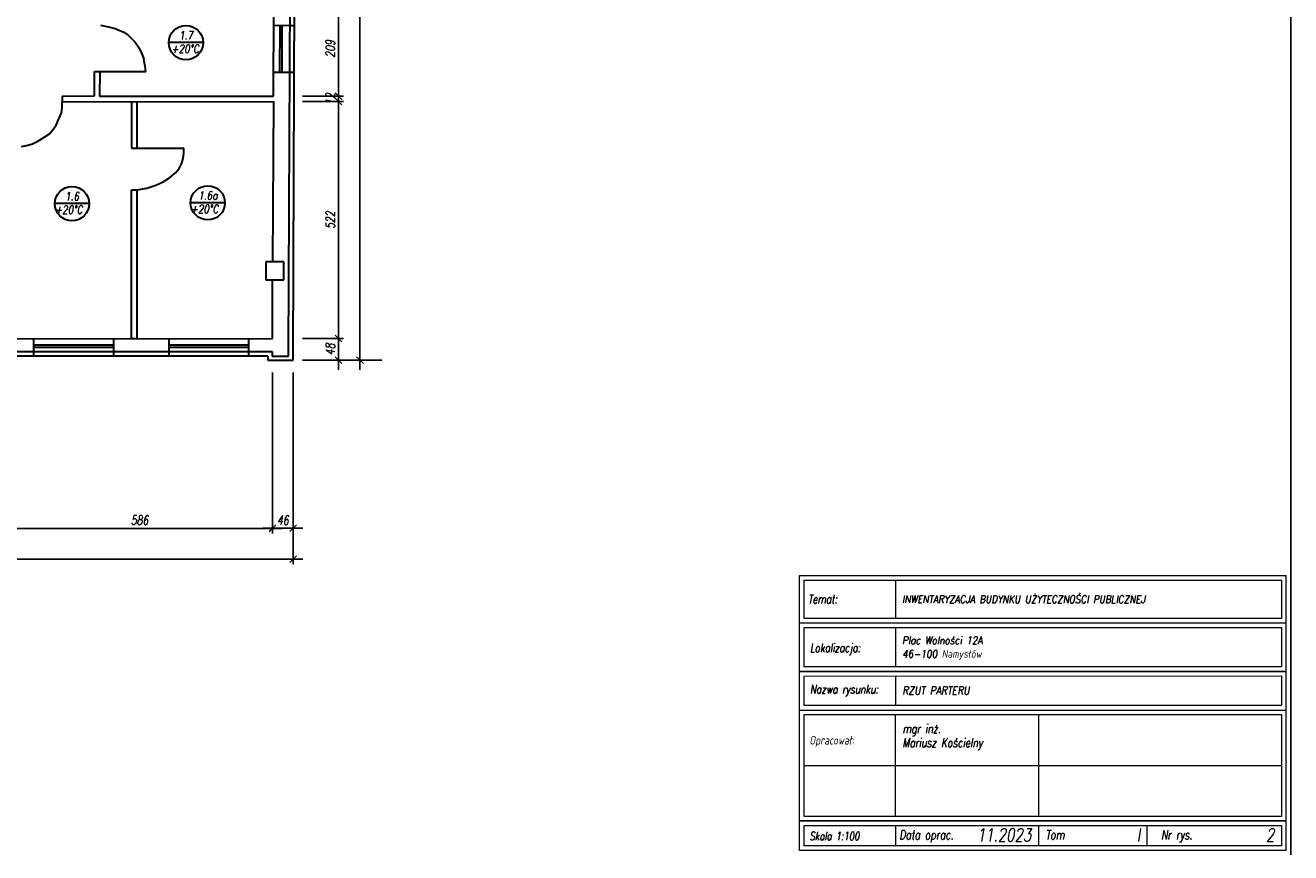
# Model space of a CAD drawing. Header units: inches. Extents: x 1464 to 9264, y -7670 to 9130.
# Tile 21 of 27: x 6476 to 9264, y 735 to 2558. Entities that reach past the tile are written whole.
import ezdxf
from ezdxf.enums import TextEntityAlignment as Align

# ---------------------------------------------------------------- set-up
doc = ezdxf.new("R2010")
doc.units = ezdxf.units.IN
doc.header["$MEASUREMENT"] = 0
for name, color, linetype, lineweight in [('BUDOWLANKA', 50, 'Continuous', 30), ('koncepcja opis', 130, 'Continuous', 13), ('opisy', 130, 'Continuous', 9)]:
    doc.layers.add(name, color=color, linetype=linetype, lineweight=lineweight)
doc.layers.add('RAMKA', color=3, linetype='Continuous')
doc.layers.add('wymiar', color=130, linetype='Continuous')
doc.styles.add('100-K-S', font='simplex.shx', dxfattribs={"width": 0.8, "oblique": 10, "height": 20})
doc.styles.add('standard 100', font='simplex.shx', dxfattribs={"width": 0.75, "oblique": 10, "height": 20})
doc.styles.add('standard 50', font='simplex.shx', dxfattribs={"width": 0.75, "oblique": 10, "height": 10})
doc.styles.add('standard 500', font='simplex.shx', dxfattribs={"width": 0.75, "oblique": 10, "height": 1})
doc.dimstyles.new('1 100', dxfattribs={"dimscale": 2, "dimtxt": 20, "dimasz": 0.9, "dimexe": 10, "dimexo": 35, "dimgap": 4, "dimtad": 1, "dimdec": 0, "dimrnd": 0.5, "dimtxsty": 'standard 100', "dimblk": 'zasieczka', "dimcen": 2.5, "dimdle": 25, "dimse1": 1, "dimse2": 1, "dimclrd": 256, "dimclre": 5, "dimclrt": 256, "dimadec": 5, "dimazin": 3, "dimtfac": 1, "dimtdec": 0, "dimtix": 1, "dimtmove": 0, "dimatfit": 3, "dimldrblk": 'CLOSEDBLANK', "dimfxl": 1, "dimlwd": -1, "dimlwe": 18, "dimarcsym": 0})

# ---------------------------------------------------------------- blocks, each defined once
blk = doc.blocks.new('zasieczka')
at = {"linetype": 'Continuous'}
for p, q in [((12, 0), (-12, 0)), ((4.1, 4.1), (-4.1, -4.1)), ((0, 6.2), (0, -6.2))]:
    blk.add_line(p, q, dxfattribs=at)
blk = doc.blocks.new('*D929')
at = {"layer": 'Defpoints', "color": 0}
for p in [(3121.4, 457), (3707.2, 458.1), (3707.2, 265.5)]:
    blk.add_point(p, dxfattribs=at)
at = {"layer": 'wymiar'}
blk.add_line((3123.2, 265.5), (3705.4, 265.5), dxfattribs=at)
at = {"layer": 'wymiar', "xscale": 1.799999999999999, "yscale": 1.799999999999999, "zscale": 1.799999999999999, "rotation": 180}
blk.add_blockref('zasieczka', (3121.4, 265.5), dxfattribs=at)
at = {"layer": 'wymiar', "xscale": 1.799999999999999, "yscale": 1.799999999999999, "zscale": 1.799999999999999}
blk.add_blockref('zasieczka', (3707.2, 265.5), dxfattribs=at)
at = {"layer": 'wymiar', "insert": (3414.3, 283.5), "char_height": 20, "attachment_point": 5, "style": 'standard 100'}
blk.add_mtext('586', dxfattribs=at)
blk = doc.blocks.new('_ClosedBlank')
at = {"color": 0, "linetype": 'ByBlock', "lineweight": -2}
for p, q in [((-1, 0.2), (0, 0)), ((-1, 0.2), (-1, -0.2)), ((0, 0), (-1, -0.2))]:
    blk.add_line(p, q, dxfattribs=at)
blk = doc.blocks.new('*D930')
at = {"layer": 'Defpoints', "color": 0}
for p in [(3707.2, 458.1), (3752.7, 410.3), (3752.7, 265.5)]:
    blk.add_point(p, dxfattribs=at)
at = {"layer": 'wymiar'}
blk.add_line((3709, 265.5), (3750.9, 265.5), dxfattribs=at)
at = {"layer": 'wymiar', "xscale": 1.799999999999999, "yscale": 1.799999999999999, "zscale": 1.799999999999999, "rotation": 180}
blk.add_blockref('zasieczka', (3707.2, 265.5), dxfattribs=at)
at = {"layer": 'wymiar', "xscale": 1.799999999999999, "yscale": 1.799999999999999, "zscale": 1.799999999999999}
blk.add_blockref('zasieczka', (3752.7, 265.5), dxfattribs=at)
at = {"layer": 'wymiar', "insert": (3729.9, 283.5), "char_height": 20, "attachment_point": 5, "style": 'standard 100'}
blk.add_mtext('46', dxfattribs=at)
blk = doc.blocks.new('*D931')
at = {"layer": 'Defpoints', "color": 0}
for p in [(-538.8, 372.9), (3752.7, 372.9), (-538.8, 197.5)]:
    blk.add_point(p, dxfattribs=at)
at = {"layer": 'wymiar'}
blk.add_line((3750.9, 197.5), (-537, 197.5), dxfattribs=at)
at = {"layer": 'wymiar', "xscale": 1.799999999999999, "yscale": 1.799999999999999, "zscale": 1.799999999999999, "rotation": 180}
blk.add_blockref('zasieczka', (-538.8, 197.5), dxfattribs=at)
at = {"layer": 'wymiar', "xscale": 1.799999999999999, "yscale": 1.799999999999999, "zscale": 1.799999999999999}
blk.add_blockref('zasieczka', (3752.7, 197.5), dxfattribs=at)
at = {"layer": 'wymiar', "insert": (1606.9, 215.5), "char_height": 20, "attachment_point": 5, "style": 'standard 100'}
blk.add_mtext('4292', dxfattribs=at)
blk = doc.blocks.new('*D950')
at = {"layer": 'Defpoints', "color": 0}
for p in [(3696.8, 1426.2), (3709.7, 1218), (3852.3, 1218)]:
    blk.add_point(p, dxfattribs=at)
at = {"layer": 'wymiar'}
blk.add_line((3852.3, 1424.4), (3852.3, 1219.8), dxfattribs=at)
at = {"layer": 'wymiar', "xscale": 1.799999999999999, "yscale": 1.799999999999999, "zscale": 1.799999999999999}
for p, rotation in [((3852.3, 1426.2), 90), ((3852.3, 1218), 270)]:
    blk.add_blockref('zasieczka', p, dxfattribs=dict(at, rotation=rotation))
at = {"layer": 'wymiar', "insert": (3834.3, 1322.1), "char_height": 20, "attachment_point": 5, "rotation": 90, "style": 'standard 100'}
blk.add_mtext('209', dxfattribs=at)
blk = doc.blocks.new('*D951')
at = {"layer": 'Defpoints', "color": 0}
for p in [(3709.1, 1205.8), (3709.7, 1218), (3852.3, 1205.8)]:
    blk.add_point(p, dxfattribs=at)
at = {"layer": 'wymiar'}
for p, q in [((3852.3, 1219.8), (3852.3, 1221.6)), ((3852.3, 1218), (3852.3, 1205.8)), ((3852.3, 1204), (3852.3, 1202.2))]:
    blk.add_line(p, q, dxfattribs=at)
at = {"layer": 'wymiar', "xscale": 1.799999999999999, "yscale": 1.799999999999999, "zscale": 1.799999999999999}
for p, rotation in [((3852.3, 1218), 270), ((3852.3, 1205.8), 90)]:
    blk.add_blockref('zasieczka', p, dxfattribs=dict(at, rotation=rotation))
at = {"layer": 'wymiar', "insert": (3834.3, 1211.9), "char_height": 20, "attachment_point": 5, "rotation": 90, "style": 'standard 100'}
blk.add_mtext('12', dxfattribs=at)
blk = doc.blocks.new('*D952')
at = {"layer": 'Defpoints', "color": 0}
for p in [(3709.1, 1205.8), (3707.2, 683.9), (3852.3, 683.9)]:
    blk.add_point(p, dxfattribs=at)
at = {"layer": 'wymiar'}
blk.add_line((3852.3, 1204), (3852.3, 685.7), dxfattribs=at)
at = {"layer": 'wymiar', "xscale": 1.799999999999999, "yscale": 1.799999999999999, "zscale": 1.799999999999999}
for p, rotation in [((3852.3, 1205.8), 90), ((3852.3, 683.9), 270)]:
    blk.add_blockref('zasieczka', p, dxfattribs=dict(at, rotation=rotation))
at = {"layer": 'wymiar', "insert": (3834.3, 944.8), "char_height": 20, "attachment_point": 5, "rotation": 90, "style": 'standard 100'}
blk.add_mtext('522', dxfattribs=at)
blk = doc.blocks.new('*D953')
at = {"layer": 'Defpoints', "color": 0}
for p in [(3707.2, 683.9), (3752.7, 636.1), (3852.3, 636.1)]:
    blk.add_point(p, dxfattribs=at)
at = {"layer": 'wymiar'}
blk.add_line((3852.3, 682.1), (3852.3, 637.9), dxfattribs=at)
at = {"layer": 'wymiar', "xscale": 1.799999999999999, "yscale": 1.799999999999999, "zscale": 1.799999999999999}
for p, rotation in [((3852.3, 683.9), 90), ((3852.3, 636.1), 270)]:
    blk.add_blockref('zasieczka', p, dxfattribs=dict(at, rotation=rotation))
at = {"layer": 'wymiar', "insert": (3834.3, 660), "char_height": 20, "attachment_point": 5, "rotation": 90, "style": 'standard 100'}
blk.add_mtext('48', dxfattribs=at)
blk = doc.blocks.new('*D935')
at = {"layer": 'Defpoints', "color": 0}
for p in [(3713, 2832.1), (3704.5, 636.1), (3899.9, 636.1)]:
    blk.add_point(p, dxfattribs=at)
at = {"layer": 'wymiar'}
blk.add_line((3899.9, 2830.3), (3899.9, 637.9), dxfattribs=at)
at = {"layer": 'wymiar', "xscale": 1.799999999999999, "yscale": 1.799999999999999, "zscale": 1.799999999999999}
for p, rotation in [((3899.9, 2832.1), 90), ((3899.9, 636.1), 270)]:
    blk.add_blockref('zasieczka', p, dxfattribs=dict(at, rotation=rotation))
at = {"layer": 'wymiar', "insert": (3881.9, 1734.1), "char_height": 20, "attachment_point": 5, "rotation": 90, "style": 'standard 100'}
blk.add_mtext('2196', dxfattribs=at)
blk = doc.blocks.new('A$C36685AB7')
at = {"layer": 'BUDOWLANKA'}
for p, q in [((5601.1, 11666.2), (5591.7, 9509.5)), ((5602.4, 9500.5), (5611.1, 11664.3)), ((5559.4, 10072.3), (5559.8, 10267)), ((5177.7, 10228.4), (5195.2, 10225.3)), ((5195.2, 10225.3), (5210.2, 10221.3)), ((5210.2, 10221.3), (5229.2, 10213.3)), ((5229.2, 10213.3), (5239.2, 10206.3)), ((5239.2, 10206.3), (5254.2, 10191.3)), ((5559.7, 10228.3), (5595.2, 10228.2)), ((5573.2, 10125.3), (5573.6, 10228.3)), ((5577.5, 10228.2), (5577.1, 10125.3)), ((5595.2, 10228.2), (5605.3, 10228.1)), ((5254.2, 10191.3), (5262.2, 10179.3)), ((5262.2, 10179.3), (5269.2, 10165.3)), ((5269.2, 10165.3), (5273.2, 10154.3)), ((5274.2, 10148.3), (5273.2, 10154.3)), ((5276.2, 10138.3), (5274.2, 10148.3)), ((5164.7, 10126.2), (5176.1, 10126.8)), ((5164.7, 10072.7), (5164.7, 10126.2)), ((5176.1, 10126.8), (5175.8, 10072.1)), ((5176.1, 10126.8), (5277.5, 10126.8)), ((5277.5, 10126.8), (5276.2, 10138.3)), ((5559.3, 10125.4), (5594.8, 10125.2)), ((5594.8, 10125.2), (5604.9, 10125.2)), ((5093.7, 10072.1), (5164.7, 10072.7)), ((5093.7, 10072.1), (5093.8, 10059.8)), ((5175.8, 10072.1), (5559.4, 10072.3)), ((5091.7, 10035.1), (5093.8, 10046.3)), ((5093.8, 10059.8), (5558.8, 10060.2)), ((5093.8, 10044.3), (5093.8, 10059.8)), ((5246.1, 10059.9), (5246.1, 9958.1)), ((5258.8, 9957.7), (5258.8, 10059.9)), ((5258.8, 10059.9), (5258.8, 10059.9)), ((5558.8, 10060.2), (5557.1, 9707.3)), ((5072.2, 9997.3), (5080.2, 10008.3)), ((5080.2, 10008.3), (5086.2, 10022.3)), ((5086.2, 10022.3), (5091.7, 10035.1)), ((5047.2, 9977.3), (5055.2, 9982.3)), ((5055.2, 9982.3), (5065.2, 9989.3)), ((5065.2, 9989.3), (5072.2, 9997.3)), ((5004.2, 9961.5), (5015.2, 9963.3)), ((5015.2, 9963.3), (5028.2, 9967.3)), ((5028.2, 9967.3), (5038.2, 9972.3)), ((5038.2, 9972.3), (5047.2, 9977.3)), ((5246.1, 9958.1), (5246.1, 9957.7)), ((5246.1, 9957.7), (5248.5, 9957.7)), ((5246.1, 9957.7), (5360.7, 9957.7)), ((5247.8, 9957.7), (5258.8, 9957.7)), ((5248.5, 9957.7), (5258.8, 9957.7)), ((5361.7, 9957.7), (5360.4, 9957.7)), ((5361.7, 9946.6), (5361.7, 9957.7)), ((5356.7, 9923.3), (5360.3, 9934.6)), ((5360.3, 9934.6), (5361.7, 9946.6)), ((5330.2, 9891.9), (5343.5, 9903.5)), ((5343.5, 9903.5), (5351.4, 9913)), ((5351.4, 9913), (5356.7, 9923.3)), ((5258.8, 9866.1), (5280.2, 9869.5)), ((5280.2, 9869.5), (5299.6, 9875.7)), ((5299.6, 9875.7), (5315.9, 9883.3)), ((5315.9, 9883.3), (5330.2, 9891.9)), ((5246.3, 9539.5), (5246.3, 9866.1)), ((5246.3, 9866.1), (5258.8, 9866.1)), ((5258.8, 9537.7), (5258.8, 9866.1)), ((5581.9, 9707.3), (5541.9, 9707.3)), ((5541.9, 9707.3), (5541.9, 9667.3)), ((5581.9, 9667.3), (5581.9, 9707.3)), ((5541.9, 9667.3), (5581.9, 9667.3)), ((5556.9, 9538.2), (5556.9, 9667.3)), ((4971.1, 9537.2), (5556.9, 9538.2)), ((5030.2, 9535.5), (5030.2, 9537.3)), ((5030.2, 9536), (5030.2, 9509.5)), ((5206.2, 9536), (5206.2, 9537.6)), ((5206.2, 9536), (5206.2, 9509.5)), ((5246.3, 9537.7), (5246.3, 9541.4)), ((5258.8, 9537.7), (5246.3, 9537.7)), ((5246.3, 9537.7), (5246.3, 9537.7)), ((5246.3, 9537.7), (5246.3, 9537.7)), ((5328.2, 9536.3), (5328.2, 9537.8)), ((5328.2, 9536.3), (5328.2, 9509.5)), ((5504.2, 9536.3), (5504.2, 9538.1)), ((5504.2, 9536.3), (5504.2, 9509.5)), ((4083.5, 9509.5), (5556.3, 9509.5)), ((5206.2, 9523.2), (5030.2, 9523.2)), ((5206.2, 9518.2), (5030.2, 9518.2)), ((5030.2, 9509.5), (5030.2, 9499.1)), ((5206.2, 9509.5), (5206.2, 9499.2)), ((5504.2, 9523.4), (5328.2, 9523.4)), ((5504.2, 9518.4), (5328.2, 9518.4)), ((5328.2, 9509.5), (5328.2, 9499.3)), ((5504.2, 9509.5), (5504.2, 9499.5)), ((5556.3, 9509.5), (5556.3, 9499.3)), ((5592.2, 9499.3), (5592.2, 9509.5)), ((5546.6, 9499.5), (4083.5, 9498.3)), ((5504.2, 9499.5), (5504.2, 9499.5)), ((5546.6, 9499.5), (5546.6, 9490.5)), ((5546.6, 9490.5), (5602.4, 9490.5)), ((5556.3, 9499.3), (5592.2, 9499.3)), ((5602.4, 9490.5), (5602.4, 9503.4)), ((5602.4, 9500.5), (5602.4, 9500.5)), ((5602.4, 9490.5), (5602.4, 9490.5))]:
    blk.add_line(p, q, dxfattribs=at)
at = {"layer": 'koncepcja opis', "lineweight": 13}
for p, q in [((6718.1, 9015.9), (7789.9, 9016)), ((6718.1, 8742.2), (6718.1, 9015.9)), ((6728.2, 9005.9), (7779.9, 9005.9)), ((6728.2, 8921.2), (6728.2, 9005.9)), ((6929.6, 9005.9), (6929.6, 8921.2)), ((7779.9, 9005.9), (7779.9, 8921.2)), ((7789.9, 8410.1), (7789.9, 9016)), ((7779.9, 8921.2), (6728.2, 8921.2)), ((6718.1, 8911.1), (7789.9, 8911.2)), ((7789.9, 8911.2), (6718.1, 8911.1)), ((6728.2, 8901.1), (7779.9, 8901.1)), ((6728.2, 8814.5), (6728.2, 8901.1)), ((6929.6, 8901.1), (6929.6, 8814.5)), ((7779.9, 8901.1), (7779.9, 8814.5)), ((7779.9, 8814.5), (6728.2, 8814.5)), ((6718.1, 8804.4), (7789.9, 8804.4)), ((7789.9, 8804.4), (6718.1, 8804.4)), ((6728.2, 8794.3), (7779.9, 8794.4)), ((6728.2, 8729.3), (6728.2, 8794.3)), ((6929.6, 8794.3), (6929.6, 8729.3)), ((7779.9, 8794.4), (7779.9, 8729.3)), ((6718.1, 8480.5), (6718.1, 8742.2)), ((7779.9, 8729.3), (6728.2, 8729.3)), ((6718.1, 8719.2), (7789.9, 8719.3)), ((6728.2, 8709.2), (7779.9, 8709.2)), ((6728.2, 8485), (6728.2, 8709.2)), ((6929.6, 8485), (6929.6, 8709.2)), ((7244.3, 8709.2), (7244.3, 8485)), ((7779.9, 8709.2), (7779.9, 8485.1)), ((6728.2, 8597.2), (7779.9, 8597.2)), ((6718.1, 8410.1), (6718.1, 8480.5)), ((7789.9, 8475), (6718.1, 8475)), ((6718.1, 8475), (7789.9, 8475)), ((7779.9, 8485.1), (6728.2, 8485)), ((6728.2, 8464.9), (7779.9, 8464.9)), ((6728.2, 8420.2), (6728.2, 8464.9)), ((6929.6, 8464.9), (6929.6, 8420.2)), ((7244.3, 8464.9), (7244.3, 8420.2)), ((7484, 8420.2), (7484, 8464.9)), ((7779.9, 8464.9), (7779.9, 8420.2)), ((7779.9, 8420.2), (6728.2, 8420.2)), ((7789.9, 8410.1), (6718.1, 8410.1))]:
    blk.add_line(p, q, dxfattribs=at)
at = {"layer": 'opisy', "lineweight": 30}
for p, q in [((5403.8, 10190.2), (5328.2, 10190.2)), ((5153, 9835.4), (5077.3, 9835.4)), ((5452.2, 9837.1), (5376.5, 9837.1))]:
    blk.add_line(p, q, dxfattribs=at)
for centre in [(5366, 10190.2), (5115.1, 9835.4), (5414.3, 9837.1)]:
    blk.add_circle(centre, 37.8, dxfattribs=at)
at = {"layer": 'RAMKA'}
blk.add_line((7800, 8400), (7800, 12600), dxfattribs=at)
at = {"layer": 'wymiar'}
for p, q in [((5702, 10072.3), (5623, 10072.3)), ((5702, 10060.2), (5623, 10060.2)), ((5702, 9538.2), (5623, 9538.2)), ((5797.8, 9490.5), (5623, 9490.5)), ((5556.9, 9119.8), (5556.9, 9463)), ((5602.4, 9051.8), (5602.4, 9463))]:
    blk.add_line(p, q, dxfattribs=at)
at = {"layer": 'koncepcja opis', "lineweight": 13, "style": 'standard 50', "oblique": 10}
for s, height, rotation, width, p in [('Temat:', 19.12, 0.0019, 0.75, (6736.6, 8954.3)), ('INWENTARYZACJA BUDYNKU UŻYTECZNOŚCI PUBLICZNEJ', 16.85, 359.97, 0.85, (6944.1, 8955.3)), ('Lokalizacja:', 19.121, 0.0019, 0.75, (6740.8, 8847)), ('Plac Wolności 12A ', 16.85, 359.97, 0.85, (6944.1, 8864.6)), ('46-100 Namysłów', 16.85, 359.97, 0.85, (6944.1, 8834.8)), ('Nazwa rysunku:', 19.121, 0.0019, 0.75, (6740.8, 8755.7)), ('RZUT PARTERU', 17.445, 0.0019, 0.85, (6944.6, 8753.7)), ('Opracował:', 19.12, 0.0019, 0.75, (6739.8, 8643.3)), ('Skala 1:100', 18.07, 0.0019, 0.75, (6740.2, 8432.7)), ('Data oprac.', 20.127, 0.0019, 0.75, (6937.5, 8434.3)), ('Tom', 20.13, 0.0019, 0.75, (7259.6, 8434.3)), ('Nr rys.', 20.13, 0.0019, 0.75, (7514.1, 8434.3))]:
    blk.add_text(s, height=height, rotation=rotation, dxfattribs=dict(at, width=width)).set_placement(p)
at = {"layer": 'koncepcja opis', "lineweight": 13, "style": 'standard 50', "oblique": 10, "width": 0.75}
for s, height, p in [('mgr inż. ', 19.82, (6944.8, 8668.5)), ('Mariusz Kościelny', 19.823, (6944.8, 8637.5))]:
    blk.add_text(s, height=height, dxfattribs=at).set_placement(p)
at = {"layer": 'koncepcja opis', "lineweight": 13, "style": 'standard 500', "oblique": 10, "width": 0.75}
for s, height, p in [('11.2023', 28.68, (7228.4, 8429.9)), ('I', 28.7, (7468.1, 8429.9)), ('2', 28.7, (7764, 8429.9))]:
    blk.add_text(s, height=height, rotation=0.0019, dxfattribs=at).set_placement(p, align=Align.RIGHT)
at = {"layer": 'opisy', "lineweight": 30, "char_height": 18, "style": '100-K-S'}
for s, insert, width, attachment_point in [('1.7', (5366.2, 10206.2), 69.174, 5), ('{\\Fsimplex|c128;+\\Fsimplex.shx|c0;20\\Fsimplex|c128;°C}', (5333.8, 10185.6), 67.166, 1), ('1.6', (5115.3, 9851.4), 69.174, 5), ('1.6a', (5414.5, 9853.1), 69.174, 5), ('{\\Fsimplex|c128;+\\Fsimplex.shx|c0;20\\Fsimplex|c128;°C}', (5077.3, 9830.9), 72.805, 1), ('{\\Fsimplex|c128;+\\Fsimplex.shx|c0;20\\Fsimplex|c128;°C}', (5376.5, 9832.6), 72.805, 1)]:
    blk.add_mtext(s, dxfattribs=dict(at, insert=insert, width=width, attachment_point=attachment_point))
at = {"layer": 'wymiar'}
dim = blk.add_linear_dim(base=(5749.6, 9490.5), p1=(5562.7, 11686.4), p2=(5554.2, 9490.5), angle=90, dimstyle='1 100', dxfattribs=at)
dim.commit()
dim.dimension.update_dxf_attribs({"geometry": '*D935', "text_midpoint": (5731.6, 10588.5), "insert": (1849.7, 8854.3)})
for base, p1, p2, picture, middle in [((5702, 10072.3), (5546.5, 10280.6), (5559.4, 10072.3), '*D950', (5684, 10176.5)), ((5702, 10060.2), (5559.4, 10072.3), (5558.8, 10060.2), '*D951', (5684, 10066.3)), ((5702, 9538.2), (5558.8, 10060.2), (5556.9, 9538.2), '*D952', (5684, 9799.2)), ((5702, 9490.5), (5556.9, 9538.2), (5602.4, 9490.5), '*D953', (5684, 9514.3))]:
    dim = blk.add_linear_dim(base=base, p1=p1, p2=p2, angle=90, dimstyle='1 100', override={"dimtmove": 1}, dxfattribs=at)
    dim.commit()
    dim.dimension.update_dxf_attribs({"geometry": picture, "text_midpoint": middle, "insert": (1849.7, 8854.3)})
for base, p1, p2, picture, middle, set_off in [((5556.9, 9119.8), (4971.1, 9311.4), (5556.9, 9312.4), '*D929', (5264, 9137.8), (1849.7, 8854.3)), ((5602.3994, 9119.8272), (5556.9166, 9312.3997), (5602.3994, 9264.6654), '*D930', (5579.658, 9137.8272), (1849.7163, 8854.3429))]:
    dim = blk.add_linear_dim(base=base, p1=p1, p2=p2, dimstyle='1 100', override={"dimtmove": 1}, dxfattribs=at)
    dim.commit()
    dim.dimension.update_dxf_attribs({"geometry": picture, "text_midpoint": middle, "insert": set_off})
dim = blk.add_linear_dim(base=(1310.8934, 9051.8198), p1=(5602.3994, 9227.2497), p2=(1310.8934, 9227.2497), dimstyle='1 100', dxfattribs=at)
dim.commit()
dim.dimension.update_dxf_attribs({"geometry": '*D931', "text_midpoint": (3456.6464, 9069.8198), "insert": (1849.7163, 8854.3429)})

msp = doc.modelspace()

# ---------------------------------------------------------------- block references
msp.add_blockref('A$C36685AB7', (1464.1, -7669.9))

doc.saveas('drawing.dxf')
